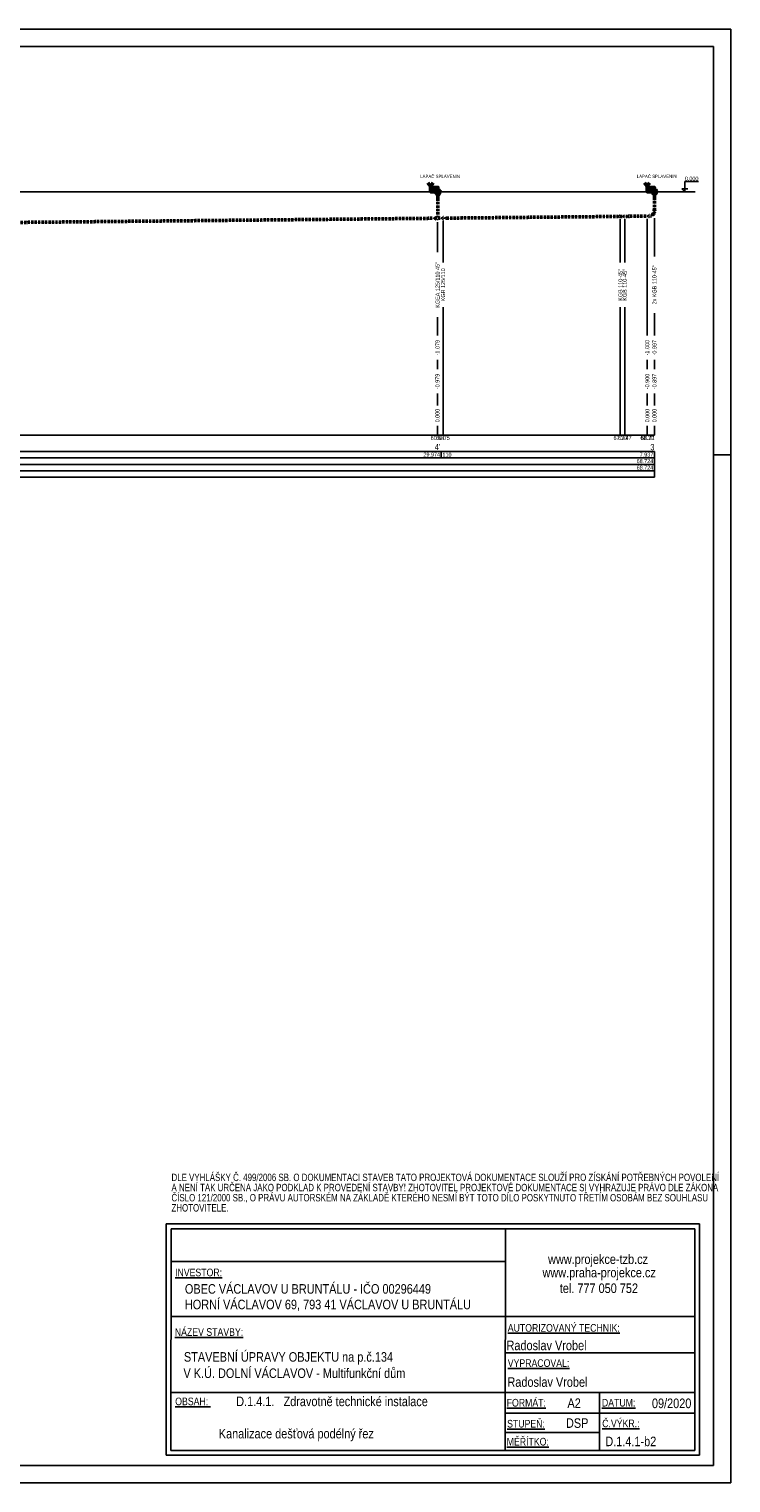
# Model space of a CAD drawing. Header units: millimetres. Extents: x -141570 to 63736, y -255381 to -136000.
# Tile 28 of 35: x -91485 to -65523, y -255381 to -201610. Entities that reach past the tile are written whole.
import ezdxf
from ezdxf.enums import TextEntityAlignment as Align

# ---------------------------------------------------------------- set-up
doc = ezdxf.new("R2010")
doc.units = ezdxf.units.MM
doc.linetypes.add('DASHED', pattern=[0.75, 0.5, -0.25])
doc.layers.add('rez', color=251, linetype='Continuous')
doc.layers.add('ZTI-DSP-kanal_destova-popis', color=7, linetype='Continuous')
for name, color, linetype, lineweight in [('ZTI-DPS-kanal_destova', 70, 'DASHED', 50), ('ZTI-DSP-formaty', 102, 'Continuous', 25), ('ZTI-DSP-hl_tvarovky', 7, 'Continuous', 50), ('ZTI-DSP-kanal_destova', 70, 'DASHED', 50), ('ZTI-DSP-Popis1', 102, 'Continuous', 25), ('ZTI-DSP-Popis4', 140, 'Continuous', 40), ('ZTI-DSP-rez_kanal_tabulka', 102, 'Continuous', 25)]:
    doc.layers.add(name, color=color, linetype=linetype, lineweight=lineweight)
doc.styles.add('Arial N', font='ARIALN.TTF')
doc.styles.get("Standard").update_dxf_attribs({"font": 'ic-simplex.shx', "width": 0.8})

# ---------------------------------------------------------------- blocks, each defined once
blk = doc.blocks.new('*U507', base_point=(14613, 15656))
at = {"color": 0, "lineweight": -2, "ltscale": 15}
for p, q in [((14507, 15636), (14576, 15636)), ((14604, 15647), (14613, 15656))]:
    blk.add_line(p, q, dxfattribs=at)
at = {"color": 255, "lineweight": 25, "ltscale": 15}
for q in [(14626, 15755), (14712, 15669)]:
    blk.add_line((14613, 15656), q, dxfattribs=at)
at = {"color": 0, "lineweight": -2, "ltscale": 15}
blk.add_arc((14576, 15676), 40, 270, 315, dxfattribs=at)
blk = doc.blocks.new('*U508', base_point=(14613, 15656))
at = {"color": 0, "lineweight": -2, "ltscale": 15}
for p, q in [((14507, 15636), (14576, 15636)), ((14604, 15647), (14613, 15656))]:
    blk.add_line(p, q, dxfattribs=at)
at = {"color": 255, "lineweight": 25, "ltscale": 15}
for q in [(14626, 15755), (14712, 15669)]:
    blk.add_line((14613, 15656), q, dxfattribs=at)
at = {"color": 0, "lineweight": -2, "ltscale": 15}
blk.add_arc((14576, 15676), 40, 270, 315, dxfattribs=at)
blk = doc.blocks.new('*U509')
at = {"color": 255, "linetype": 'ByBlock', "lineweight": 25, "ltscale": 15}
for p in [(-61, 79), (61, 79)]:
    blk.add_line(p, (0, 0), dxfattribs=at)
at = {"color": 0, "linetype": 'ByBlock', "lineweight": -2, "ltscale": 15}
blk.add_line((0, 0), (0, -687), dxfattribs=at)
blk = doc.blocks.new('*U510', base_point=(14597, 15408))
at = {"color": 0, "lineweight": -2, "ltscale": 15}
blk.add_line((14491, 15408), (14597, 15408), dxfattribs=at)
at = {"color": 255, "lineweight": 25, "ltscale": 15}
for q in [(14676, 15469), (14676, 15347)]:
    blk.add_line((14597, 15408), q, dxfattribs=at)
blk = doc.blocks.new('*U511', base_point=(14597, 15408))
at = {"color": 0, "lineweight": -2, "ltscale": 15}
blk.add_line((14491, 15408), (14597, 15408), dxfattribs=at)
at = {"color": 255, "lineweight": 25, "ltscale": 15}
for q in [(14676, 15469), (14676, 15347)]:
    blk.add_line((14597, 15408), q, dxfattribs=at)
blk = doc.blocks.new('*U512')
at = {"color": 255, "linetype": 'ByBlock', "lineweight": 25, "ltscale": 15}
for p in [(-61, 79), (61, 79)]:
    blk.add_line(p, (0, 0), dxfattribs=at)
at = {"color": 0, "linetype": 'ByBlock', "lineweight": -2, "ltscale": 15}
blk.add_line((0, 0), (0, -6352), dxfattribs=at)
blk = doc.blocks.new('*U513', base_point=(20648, 19104))
at = {"color": 255, "linetype": 'ByBlock', "lineweight": 25, "ltscale": 15}
for p, q in [((20648, 19104), (20587, 19183)), ((20648, 19104), (20630, 19034)), ((20648, 19104), (20709, 19183)), ((20666, 19034), (20648, 19104))]:
    blk.add_line(p, q, dxfattribs=at)
blk = doc.blocks.new('*U514', base_point=(8433, 14288))
at = {"color": 255, "linetype": 'ByBlock', "lineweight": 25, "ltscale": 15}
for p in [(8372, 14367), (8494, 14367)]:
    blk.add_line(p, (8433, 14288), dxfattribs=at)
at = {"color": 0, "linetype": 'ByBlock', "ltscale": 15}
for p, q in [((8433, 14288), (8433, 14198)), ((8433, 14098), (8433, 14063))]:
    blk.add_line(p, q, dxfattribs=at)
at = {"color": 255, "linetype": 'ByBlock', "lineweight": 25, "ltscale": 15}
blk.add_circle((8433, 14148), 50, dxfattribs=at)
blk = doc.blocks.new('*U515')
at = {"color": 255, "linetype": 'ByBlock', "lineweight": 25, "ltscale": 15}
for p in [(-61, 79), (61, 79)]:
    blk.add_line(p, (0, 0), dxfattribs=at)
at = {"color": 0, "linetype": 'ByBlock', "lineweight": -2, "ltscale": 15}
blk.add_line((0, 0), (0, -18748), dxfattribs=at)
blk = doc.blocks.new('*U532')
at = {"layer": 'ZTI-DSP-rez_kanal_tabulka', "color": 40, "ltscale": 15}
for p, q in [((0, 0), (-0.3, 0.3)), ((0.3, 0.3), (-0.3, 0.3)), ((0, 0), (0, 1)), ((1.35, 1), (0, 1))]:
    blk.add_line(p, q, dxfattribs=at)
blk = doc.blocks.new('FORM_A2')
for p, q in [((0, 42), (-59.4, 42)), ((0, 0), (0, 42)), ((-0.5, 41.5), (-58.9, 41.5)), ((-0.5, 0.5), (-0.5, 41.5)), ((0, 29.7), (-0.5, 29.7)), ((-58.9, 0.5), (-0.5, 0.5)), ((-59.4, 0), (0, 0))]:
    blk.add_line(p, q)
blk = doc.blocks.new('*U538', base_point=(205, 145))
at = {"color": 0, "linetype": 'ByBlock', "ltscale": 15}
for p, q in [((53, 310), (0, 381)), ((53, 310), (106, 381)), ((53, 310), (53, 284)), ((53, 196), (205, 284)), ((205, 196), (205, 145))]:
    blk.add_line(p, q, dxfattribs=at)
blk.add_lwpolyline([(53, 284), (205, 284), (205, 196), (53, 196)], close=True, dxfattribs=at)
blk.add_circle((205, 196), 43.9, dxfattribs=at)
blk = doc.blocks.new('*U586', base_point=(0, -687.96))
at = {"color": 255, "linetype": 'ByBlock', "lineweight": 25, "ltscale": 15}
for p in [(-60.9, 79.3), (60.9, 79.3)]:
    blk.add_line(p, (0, 0), dxfattribs=at)
at = {"color": 0, "linetype": 'ByBlock', "lineweight": -2, "ltscale": 15}
blk.add_line((0, 0), (0, -627.96), dxfattribs=at)
blk = doc.blocks.new('*U587', base_point=(0, -799.41))
at = {"color": 255, "linetype": 'ByBlock', "lineweight": 25, "ltscale": 15}
for p in [(-60.9, 79.3), (60.9, 79.3)]:
    blk.add_line(p, (0, 0), dxfattribs=at)
at = {"color": 0, "linetype": 'ByBlock', "lineweight": -2, "ltscale": 15}
blk.add_line((0, 0), (0, -739.41), dxfattribs=at)

msp = doc.modelspace()

# ---------------------------------------------------------------- linework, layer by layer
at = {"layer": 'rez', "color": 7, "linetype": 'Continuous'}
for p, q in [((-86408.92, -245801.533), (-86414.502, -254357.483)), ((-66681.718, -245801.533), (-86408.92, -245801.533)), ((-86232.784, -245977.669), (-86238.366, -254181.347)), ((-66857.854, -245977.669), (-86232.784, -245977.669)), ((-73872.861, -254181.347), (-73867.279, -245977.669)), ((-66863.436, -254181.347), (-66857.854, -245977.669)), ((-66687.3, -254357.483), (-66681.718, -245801.533)), ((-73867.279, -247187.001), (-86232.784, -247187.003)), ((-86238.366, -249228.158), (-73872.861, -249228.158)), ((-86238.366, -249228.158), (-73872.861, -249228.158)), ((-73872.861, -249228.158), (-66863.436, -249228.158)), ((-73872.861, -250572.719), (-66863.436, -250572.719)), ((-86238.366, -252030.826), (-73872.861, -252030.826)), ((-73872.861, -252030.826), (-66863.436, -252030.826)), ((-70386.15, -254181.347), (-70386.15, -252030.826)), ((-73872.861, -252795.315), (-66863.436, -252795.315)), ((-73872.861, -253517.018), (-70386.15, -253517.018)), ((-86238.366, -254181.347), (-66863.436, -254181.347)), ((-86414.502, -254357.483), (-66687.3, -254357.483))]:
    msp.add_line(p, q, dxfattribs=at)
at = {"layer": 'ZTI-DPS-kanal_destova', "color": 7, "ltscale": 10}
for p, q in [((-76361.523, -207719.489), (-76361.957, -207949.489)), ((-68350.74, -207719.489), (-68351.173, -207949.489))]:
    msp.add_line(p, q, dxfattribs=at)
at = {"layer": 'ZTI-DSP-rez_kanal_tabulka', "color": 40, "ltscale": 15}
for p, q in [((-66851.173, -207628.497), (-139478.265, -207628.497)), ((-68619.21, -212944.975), (-68619.21, -208628.497)), ((-68351.173, -210016.671), (-68351.173, -208607.991)), ((-76378.384, -209866.671), (-76378.384, -208756.089)), ((-76173.653, -210241.671), (-76173.653, -208704.691)), ((-69614.665, -210241.671), (-69614.665, -208639.279)), ((-69449.167, -210241.671), (-69449.167, -208637.624)), ((-76378.384, -212944.975), (-76378.384, -212266.671)), ((-76173.653, -216628.497), (-76173.653, -211891.671)), ((-69614.665, -216628.497), (-69614.665, -211891.671)), ((-69449.167, -216628.497), (-69449.167, -211891.671)), ((-68351.173, -212944.975), (-68351.173, -212116.671)), ((-76378.384, -214193.095), (-76378.384, -213844.975)), ((-68619.21, -214193.095), (-68619.21, -213844.975)), ((-68351.173, -214193.095), (-68351.173, -213844.975)), ((-76378.384, -215530.377), (-76378.384, -215093.095)), ((-68619.21, -215530.377), (-68619.21, -215093.095)), ((-68351.173, -215530.377), (-68351.173, -215093.095)), ((-68351.173, -216628.497), (-136918.851, -216628.497)), ((-76378.384, -216628.497), (-76378.384, -216280.377)), ((-68619.21, -216628.497), (-68619.21, -216280.377)), ((-68351.173, -216628.497), (-68351.173, -216280.377)), ((-68351.173, -217228.497), (-136918.851, -217228.497)), ((-76238.632, -217468.497), (-76238.632, -217228.497)), ((-68351.173, -218188.497), (-68351.173, -217228.497)), ((-68351.173, -217468.497), (-136918.851, -217468.497)), ((-68351.173, -217708.497), (-136918.851, -217708.497)), ((-68351.173, -217948.497), (-136918.851, -217948.497)), ((-68351.173, -218188.497), (-136918.851, -218188.497))]:
    msp.add_line(p, q, dxfattribs=at)

# ---------------------------------------------------------------- block references
at = {"layer": 'ZTI-DSP-formaty', "ltscale": 15, "xscale": 1280.255625, "yscale": 1280.255625, "zscale": 1280.255625}
msp.add_blockref('FORM_A2', (-65522.849, -255380.833), dxfattribs=at)
at = {"layer": 'ZTI-DSP-hl_tvarovky', "ltscale": 15, "xscale": 1.8, "yscale": 1.8, "zscale": 1.8, "rotation": 359.9999999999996}
for p in [(-76361.523, -207719.489), (-68350.74, -207719.489)]:
    msp.add_blockref('*U538', p, dxfattribs=at)
at = {"layer": 'ZTI-DSP-kanal_destova', "ltscale": 15}
for name, p in [('*U587', (-76361.844, -208635.984)), ('*U586', (-68351.173, -208376.461))]:
    msp.add_blockref(name, p, dxfattribs=at)
for name, p, rotation in [('*U515', (-76523.376, -208607.721), 270.5729386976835), ('*U514', (-76238.632, -208604.861), 270.5729386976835), ('*U513', (-76108.673, -208603.562), 270.5729386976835), ('*U512', (-69697.414, -208539.449), 270.5729386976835), ('*U511', (-69531.916, -208537.709), 0.5729386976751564), ('*U510', (-69366.419, -208535.969), 0.5729386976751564), ('*U509', (-68619.21, -208528.497), 270.5729386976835), ('*U508', (-68453.704, -208507.991), 359.9999999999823), ('*U507', (-68351.173, -208376.461), 44.99999999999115)]:
    msp.add_blockref(name, p, dxfattribs=dict(at, rotation=rotation))
at = {"layer": 'ZTI-DSP-rez_kanal_tabulka', "ltscale": 15, "xscale": 375, "yscale": 375, "zscale": 375}
msp.add_blockref('*U532', (-67226.173, -207628.497), dxfattribs=at)

# ---------------------------------------------------------------- texts
at = {"layer": 'rez', "style": 'Arial N'}
for s, height, p in [('www.projekce-tzb.cz', 352.27146, (-72287.26, -247282.493)), ('%%UINVESTOR:', 281.81717, (-86085.243, -247738.407)), ('www.praha-projekce.cz', 352.27146, (-72492.284, -247777.405)), ('OBEC VÁCLAVOV U BRUNTÁLU - IČO 00296449', 352.27146, (-85721.529, -248381.513)), ('tel. 777 050 752', 352.27146, (-71854.531, -248356.421)), ('HORNÍ VÁCLAVOV 69, 793 41 VÁCLAVOV U BRUNTÁLU', 352.27146, (-85721.921, -248957.184)), ('%%UAUTORIZOVANÝ TECHNIK:', 281.81717, (-73778.285, -249787.231)), ('%%UNÁZEV STAVBY:', 281.81717, (-86093.277, -249941.163)), ('STAVEBNÍ ÚPRAVY OBJEKTU na p.č.134', 352.27146, (-85757.807, -250896.705)), ('Radoslav Vrobel', 352.27146, (-73824.182, -250471.826)), ('V K.Ú. DOLNÍ VÁCLAVOV - Multifunkční dům', 352.27146, (-85774.573, -251498.859)), ('%%UVYPRACOVAL:', 281.81717, (-73778.285, -251089.474)), ('Radoslav Vrobel', 352.27146, (-73789.82, -251825.73)), ('D.1.4.1.   Zdravotně technické instalace', 352.27146, (-83823.069, -252541.496)), ('%%UFORMÁT:', 281.8172, (-73818.233, -252555.844)), ('%%UOBSAH: ', 281.8172, (-86080.409, -252507.335)), ('A2', 352.2715, (-71570.259, -252606.337)), ('%%UDATUM:', 281.8172, (-70294.905, -252554.521)), ('09/2020', 352.2715, (-68444.861, -252613.338)), ('%%USTUPEŇ:', 281.8172, (-73802.505, -253331.771)), ('DSP', 352.2715, (-71625.205, -253344.027)), ('%%UČ.VÝKR.:', 281.81717, (-70284.489, -253321.955)), ('Kanalizace dešťová podélný řez', 352.27146, (-84468.4, -253733.874)), ('%%UMĚŘÍTKO:', 281.81717, (-73817.007, -253997.1)), ('D.1.4.1-b2', 352.2715, (-70169.022, -254021.845))]:
    msp.add_text(s, height=height, dxfattribs=at).set_placement(p)
at = {"layer": 'ZTI-DSP-kanal_destova-popis', "lineweight": 9, "ltscale": 10, "width": 0.8}
for p in [(-77016.979, -207119.61), (-69006.195, -207119.61)]:
    msp.add_text('LAPAČ SPLAVENIN', height=120, rotation=0.0091651, dxfattribs=at).set_placement(p)
at = {"layer": 'ZTI-DSP-Popis1', "ltscale": 30, "insert": (-86217.493, -245347.421), "char_height": 273.709248, "width": 20233.07067, "attachment_point": 7, "line_spacing_factor": 0.822857}
msp.add_mtext('\\A1;\\pxql;DLE VYHLÁŠKY Č. 499/2006 SB. O DOKUMENTACI STAVEB TATO PROJEKTOVÁ DOKUMENTACE SLOUŽÍ PRO ZÍSKÁNÍ POTŘEBNÝCH POVOLENÍ A NENÍ TAK URČENA JAKO PODKLAD K PROVEDENÍ STAVBY! ZHOTOVITEL PROJEKTOVÉ DOKUMENTACE SI VYHRAZUJE PRÁVO DLE ZÁKONA ČÍSLO 121/2000 SB., O PRÁVU AUTORSKÉM NA ZÁKLADĚ KTERÉHO NESMÍ BÝT TOTO DÍLO POSKYTNUTO TŘETÍM OSOBÁM BEZ SOUHLASU ZHOTOVITELE.', dxfattribs=at)
at = {"layer": 'ZTI-DSP-Popis4', "ltscale": 15, "width": 0.8}
msp.add_text("4'", height=225, dxfattribs=at).set_placement((-76378.384, -217183.497), align=Align.CENTER)
msp.add_text('3', height=225, dxfattribs=at).set_placement((-68351.173, -217183.497), align=Align.RIGHT)
at = {"layer": 'ZTI-DSP-rez_kanal_tabulka', "ltscale": 15, "width": 0.8}
for s, p in [('0.000', (-67226.173, -207215.997)), ('110', (-76193.632, -217423.497))]:
    msp.add_text(s, height=150, dxfattribs=at).set_placement(p)
for s, p in [('KGEA 125/110 45°', (-76378.384, -211066.671)), ('KGR 125/110', (-76173.653, -211066.671)), ('KGB 110-45°', (-69614.665, -211066.671)), ('KGB 110-45°', (-69449.167, -211066.671)), ('2x KGB 110-45°', (-68351.173, -211066.671)), ('-1.079', (-76378.384, -213394.975)), ('-1.000', (-68619.21, -213394.975)), ('-0.997', (-68351.173, -213394.975)), ('-0.979', (-76378.384, -214643.095)), ('-0.900', (-68619.21, -214643.095)), ('-0.897', (-68351.173, -214643.095)), ('0.000', (-76378.384, -215905.377)), ('0.000', (-68619.21, -215905.377)), ('0.000', (-68351.173, -215905.377))]:
    msp.add_text(s, height=150, rotation=90, dxfattribs=at).set_placement(p, align=Align.MIDDLE)
for s, p in [('60.54', (-76378.384, -216808.497)), ('60.75', (-76173.653, -216808.497)), ('67.30', (-69614.665, -216808.497)), ('67.47', (-69449.167, -216808.497)), ('68.30', (-68619.21, -216808.497))]:
    msp.add_text(s, height=150, dxfattribs=at).set_placement(p, align=Align.CENTER)
for s, p in [('68.72', (-68351.173, -216808.497)), ('29.974', (-76283.632, -217423.497)), ('68.724', (-68396.173, -217663.497)), ('68.724', (-68396.173, -217903.497)), ('7.937', (-68396.173, -217423.497))]:
    msp.add_text(s, height=150, dxfattribs=at).set_placement(p, align=Align.RIGHT)

doc.saveas('drawing.dxf')
